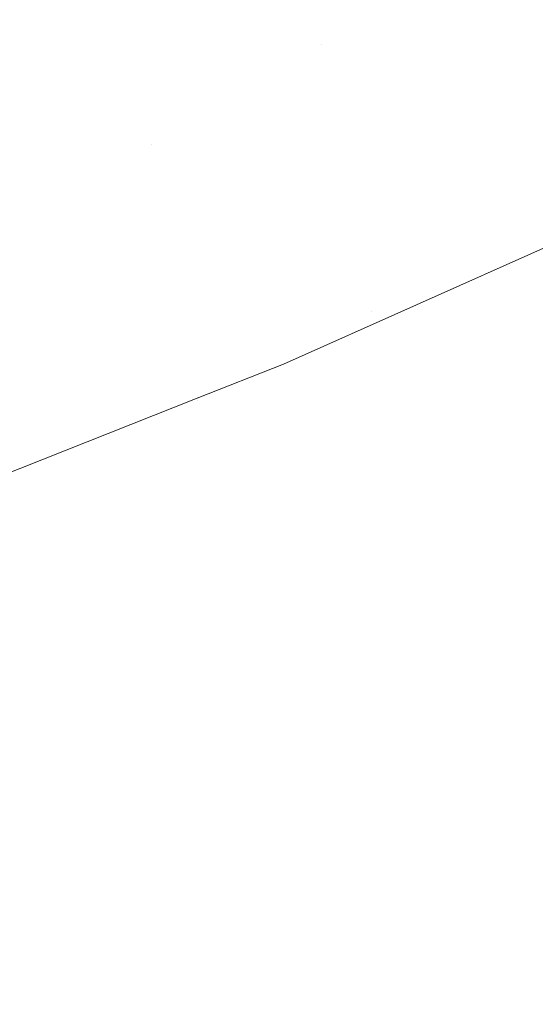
# Model space of a CAD drawing. Header units: centimetres. Extents: x -17.1 to 18.2, y 3.4 to 5.2.
# Tile 217 of 256: x 6.25864 to 6.26434, y 3.70046 to 3.71135. Entities that reach past the tile are written whole.
import ezdxf

# ---------------------------------------------------------------- set-up
doc = ezdxf.new("R2010")
doc.units = ezdxf.units.CM
doc.header["$LTSCALE"] = 2.54
doc.layers.add('Lucido design-1', color=7, linetype='Continuous')

# ---------------------------------------------------------------- blocks, each defined once
blk = doc.blocks.new('Gruppo-4-1')
at = {"color": 7, "linetype": 'Continuous', "lineweight": 9}
blk.add_3dface([(-17.020308, 5.100212, -1872.215514), (-17.020308, 3.500212, -1872.215514), (18.147234, 3.500212, -1872.215514), (18.147234, 5.100212, -1872.215514)], dxfattribs=at)
for points, invisible_edges in [([(18.147234, 5.100212, -1873.015514), (6.24222, 3.601209, -1873.015514), (6.247738, 3.602007, -1873.015514)], 9), ([(6.24222, 3.601209, -1873.015514), (18.147234, 5.100212, -1873.015514), (18.147234, 3.500212, -1873.015514)], 9), ([(18.147234, 5.100212, -1873.015514), (6.247738, 3.602007, -1873.015514), (6.250767, 3.602575, -1873.015514)], 9), ([(6.250767, 3.602575, -1873.015514), (6.253268, 3.603044, -1873.015514), (18.147234, 5.100212, -1873.015514)], 10), ([(18.147234, 5.100212, -1873.015514), (6.253268, 3.603044, -1873.015514), (6.258817, 3.604324, -1873.015514)], 9), ([(18.147234, 5.100212, -1873.015514), (6.258817, 3.604324, -1873.015514), (6.26439, 3.605856, -1873.015514)], 9), ([(6.265726, 3.71311, -1872.689165), (6.265788, 3.712814, -1872.690331), (6.261976, 3.711067, -1872.690331), (6.261919, 3.711366, -1872.689165)], 15), ([(6.257834, 3.711144, -1872.684502), (6.257771, 3.71152, -1872.683339), (6.261593, 3.71308, -1872.683339), (6.261664, 3.712708, -1872.684502)], 15), ([(6.26203, 3.710782, -1872.691498), (6.261976, 3.711067, -1872.690331), (6.265788, 3.712814, -1872.690331), (6.265848, 3.712532, -1872.691498)], 15), ([(6.261664, 3.712708, -1872.684502), (6.261732, 3.71235, -1872.685667), (6.257895, 3.710784, -1872.685667), (6.257834, 3.711144, -1872.684502)], 15), ([(6.265848, 3.712532, -1872.691498), (6.265905, 3.712265, -1872.692664), (6.262081, 3.710512, -1872.692664), (6.26203, 3.710782, -1872.691498)], 15), ([(6.257953, 3.710438, -1872.686832), (6.257895, 3.710784, -1872.685667), (6.261732, 3.71235, -1872.685667), (6.261797, 3.712007, -1872.686832)], 15), ([(6.26213, 3.710256, -1872.693829), (6.262081, 3.710512, -1872.692664), (6.265905, 3.712265, -1872.692664), (6.265959, 3.712011, -1872.693829)], 15), ([(6.261797, 3.712007, -1872.686832), (6.261859, 3.711679, -1872.687998), (6.258009, 3.710107, -1872.687998), (6.257953, 3.710438, -1872.686832)], 15), ([(6.265959, 3.712011, -1872.693829), (6.26601, 3.711772, -1872.694993), (6.262176, 3.710014, -1872.694993), (6.26213, 3.710256, -1872.693829)], 15), ([(6.258062, 3.709791, -1872.689165), (6.258009, 3.710107, -1872.687998), (6.261859, 3.711679, -1872.687998), (6.261919, 3.711366, -1872.689165)], 15), ([(6.262219, 3.709787, -1872.696156), (6.262176, 3.710014, -1872.694993), (6.26601, 3.711772, -1872.694993), (6.266057, 3.711546, -1872.696156)], 15), ([(6.266057, 3.711546, -1872.696156), (6.266102, 3.711335, -1872.697318), (6.262259, 3.709573, -1872.697318), (6.262219, 3.709787, -1872.696156)], 15), ([(6.261919, 3.711366, -1872.689165), (6.261976, 3.711067, -1872.690331), (6.258113, 3.709489, -1872.690331), (6.258062, 3.709791, -1872.689165)], 15), ([(6.262297, 3.709374, -1872.698478), (6.262259, 3.709573, -1872.697318), (6.266102, 3.711335, -1872.697318), (6.266144, 3.711137, -1872.698478)], 15), ([(6.266144, 3.711137, -1872.698478), (6.266183, 3.710953, -1872.699636), (6.262333, 3.709188, -1872.699636), (6.262297, 3.709374, -1872.698478)], 15), ([(6.260101, 3.709971, -1872.691498), (6.258113, 3.709489, -1872.690331), (6.261976, 3.711067, -1872.690331)], 11), ([(6.261976, 3.711067, -1872.690331), (6.26203, 3.710782, -1872.691498), (6.260101, 3.709971, -1872.691498)], 11), ([(6.262365, 3.709016, -1872.700791), (6.262333, 3.709188, -1872.699636), (6.266183, 3.710953, -1872.699636), (6.266219, 3.710783, -1872.700791)], 15), ([(6.260101, 3.709971, -1872.691498), (6.26203, 3.710782, -1872.691498), (6.262081, 3.710512, -1872.692664), (6.26015, 3.709699, -1872.692664)], 15), ([(6.266219, 3.710783, -1872.700791), (6.266253, 3.710626, -1872.701944), (6.262395, 3.708858, -1872.701944), (6.262365, 3.709016, -1872.700791)], 15), ([(6.262423, 3.708713, -1872.703095), (6.262395, 3.708858, -1872.701944), (6.266253, 3.710626, -1872.701944), (6.266283, 3.710482, -1872.703095)], 15), ([(6.26015, 3.709699, -1872.692664), (6.262081, 3.710512, -1872.692664), (6.26213, 3.710256, -1872.693829), (6.260196, 3.709442, -1872.693829)], 15), ([(6.266283, 3.710482, -1872.703095), (6.266311, 3.710352, -1872.704243), (6.262448, 3.708581, -1872.704243), (6.262423, 3.708713, -1872.703095)], 15), ([(6.260196, 3.709442, -1872.693829), (6.26213, 3.710256, -1872.693829), (6.262176, 3.710014, -1872.694993), (6.260239, 3.7092, -1872.694993)], 15), ([(6.26247, 3.708463, -1872.705387), (6.262448, 3.708581, -1872.704243), (6.266311, 3.710352, -1872.704243), (6.266336, 3.710234, -1872.705387)], 15), ([(6.266336, 3.710234, -1872.705387), (6.266358, 3.71013, -1872.706529), (6.26249, 3.708358, -1872.706529), (6.26247, 3.708463, -1872.705387)], 15), ([(6.262508, 3.708265, -1872.707666), (6.26249, 3.708358, -1872.706529), (6.266358, 3.71013, -1872.706529), (6.266377, 3.710039, -1872.707666)], 15), ([(6.266377, 3.710039, -1872.707666), (6.266394, 3.70996, -1872.7088), (6.262523, 3.708186, -1872.7088), (6.262508, 3.708265, -1872.707666)], 15), ([(6.260101, 3.709971, -1872.691498), (6.258161, 3.709203, -1872.691498), (6.258113, 3.709489, -1872.690331)], 11), ([(6.26015, 3.709699, -1872.692664), (6.258207, 3.70893, -1872.692664), (6.258161, 3.709203, -1872.691498), (6.260101, 3.709971, -1872.691498)], 15), ([(6.260239, 3.7092, -1872.694993), (6.262176, 3.710014, -1872.694993), (6.262219, 3.709787, -1872.696156), (6.26028, 3.708971, -1872.696156)], 15), ([(6.262536, 3.708119, -1872.70993), (6.262523, 3.708186, -1872.7088), (6.266394, 3.70996, -1872.7088), (6.266408, 3.709893, -1872.70993)], 15), ([(6.264489, 3.708931, -1872.711056), (6.262536, 3.708119, -1872.70993), (6.266408, 3.709893, -1872.70993)], 11), ([(6.26028, 3.708971, -1872.696156), (6.262219, 3.709787, -1872.696156), (6.262259, 3.709573, -1872.697318), (6.260319, 3.708757, -1872.697318)], 15), ([(6.260196, 3.709442, -1872.693829), (6.25825, 3.708672, -1872.693829), (6.258207, 3.70893, -1872.692664), (6.26015, 3.709699, -1872.692664)], 15), ([(6.260319, 3.708757, -1872.697318), (6.262259, 3.709573, -1872.697318), (6.262297, 3.709374, -1872.698478), (6.260354, 3.708557, -1872.698478)], 15), ([(6.260239, 3.7092, -1872.694993), (6.258291, 3.708429, -1872.694993), (6.25825, 3.708672, -1872.693829), (6.260196, 3.709442, -1872.693829)], 15), ([(6.260354, 3.708557, -1872.698478), (6.262297, 3.709374, -1872.698478), (6.262333, 3.709188, -1872.699636), (6.260388, 3.70837, -1872.699636)], 15), ([(6.26028, 3.708971, -1872.696156), (6.25833, 3.708199, -1872.696156), (6.258291, 3.708429, -1872.694993), (6.260239, 3.7092, -1872.694993)], 15), ([(6.260388, 3.70837, -1872.699636), (6.262333, 3.709188, -1872.699636), (6.262365, 3.709016, -1872.700791), (6.260419, 3.708197, -1872.700791)], 15), ([(6.260319, 3.708757, -1872.697318), (6.258366, 3.707984, -1872.697318), (6.25833, 3.708199, -1872.696156), (6.26028, 3.708971, -1872.696156)], 15), ([(6.260419, 3.708197, -1872.700791), (6.262365, 3.709016, -1872.700791), (6.262395, 3.708858, -1872.701944), (6.260447, 3.708038, -1872.701944)], 15), ([(6.260447, 3.708038, -1872.701944), (6.262395, 3.708858, -1872.701944), (6.262423, 3.708713, -1872.703095), (6.260473, 3.707893, -1872.703095)], 15), ([(6.264502, 3.708851, -1872.715514), (6.261557, 3.707539, -1872.715514), (6.26256, 3.707992, -1872.713294), (6.264504, 3.708859, -1872.713294)], 14), ([(6.264511, 3.708824, -1872.917089), (6.262567, 3.707957, -1872.917089), (6.261557, 3.707539, -1872.915514), (6.264502, 3.708851, -1872.915514)], 11), ([(6.264502, 3.708851, -1872.915514), (6.261557, 3.707539, -1872.915514), (6.261557, 3.707539, -1872.715514), (6.264502, 3.708851, -1872.715514)], 10), ([(6.264489, 3.708931, -1872.711056), (6.262546, 3.708064, -1872.711056), (6.262536, 3.708119, -1872.70993)], 11), ([(6.264504, 3.708859, -1872.713294), (6.26256, 3.707992, -1872.713294), (6.262546, 3.708064, -1872.711056), (6.264489, 3.708931, -1872.711056)], 15), ([(6.260354, 3.708557, -1872.698478), (6.2584, 3.707783, -1872.698478), (6.258366, 3.707984, -1872.697318), (6.260319, 3.708757, -1872.697318)], 15), ([(6.264518, 3.708787, -1872.918688), (6.262573, 3.70792, -1872.918688), (6.262567, 3.707957, -1872.917089), (6.264511, 3.708824, -1872.917089)], 15), ([(6.264531, 3.708725, -1872.920311), (6.262585, 3.707858, -1872.920311), (6.262573, 3.70792, -1872.918688), (6.264518, 3.708787, -1872.918688)], 15), ([(6.260473, 3.707893, -1872.703095), (6.262423, 3.708713, -1872.703095), (6.262448, 3.708581, -1872.704243), (6.260497, 3.707761, -1872.704243)], 15), ([(6.264549, 3.708637, -1872.921959), (6.262602, 3.707769, -1872.921959), (6.262585, 3.707858, -1872.920311), (6.264531, 3.708725, -1872.920311)], 15), ([(6.264572, 3.70852, -1872.923631), (6.262625, 3.707652, -1872.923631), (6.262602, 3.707769, -1872.921959), (6.264549, 3.708637, -1872.921959)], 15), ([(6.260388, 3.70837, -1872.699636), (6.258431, 3.707595, -1872.699636), (6.2584, 3.707783, -1872.698478), (6.260354, 3.708557, -1872.698478)], 15), ([(6.260497, 3.707761, -1872.704243), (6.262448, 3.708581, -1872.704243), (6.26247, 3.708463, -1872.705387), (6.260518, 3.707642, -1872.705387)], 15), ([(6.264601, 3.708374, -1872.925326), (6.262652, 3.707505, -1872.925326), (6.262625, 3.707652, -1872.923631), (6.264572, 3.70852, -1872.923631)], 15), ([(6.260518, 3.707642, -1872.705387), (6.26247, 3.708463, -1872.705387), (6.26249, 3.708358, -1872.706529), (6.260537, 3.707536, -1872.706529)], 15), ([(6.260419, 3.708197, -1872.700791), (6.25846, 3.707422, -1872.700791), (6.258431, 3.707595, -1872.699636), (6.260388, 3.70837, -1872.699636)], 15), ([(6.260537, 3.707536, -1872.706529), (6.26249, 3.708358, -1872.706529), (6.262508, 3.708265, -1872.707666), (6.260554, 3.707443, -1872.707666)], 15), ([(6.264637, 3.708197, -1872.927046), (6.262686, 3.707328, -1872.927046), (6.262652, 3.707505, -1872.925326), (6.264601, 3.708374, -1872.925326)], 15), ([(6.260447, 3.708038, -1872.701944), (6.258487, 3.707262, -1872.701944), (6.25846, 3.707422, -1872.700791), (6.260419, 3.708197, -1872.700791)], 15), ([(6.260554, 3.707443, -1872.707666), (6.262508, 3.708265, -1872.707666), (6.262523, 3.708186, -1872.7088), (6.260568, 3.707363, -1872.7088)], 15), ([(6.264679, 3.707989, -1872.928788), (6.262726, 3.707118, -1872.928788), (6.262686, 3.707328, -1872.927046), (6.264637, 3.708197, -1872.927046)], 15), ([(6.260568, 3.707363, -1872.7088), (6.262523, 3.708186, -1872.7088), (6.262536, 3.708119, -1872.70993), (6.26058, 3.707296, -1872.70993)], 15), ([(6.26058, 3.707296, -1872.70993), (6.262536, 3.708119, -1872.70993), (6.262546, 3.708064, -1872.711056), (6.26059, 3.707241, -1872.711056)], 15), ([(6.260473, 3.707893, -1872.703095), (6.258512, 3.707116, -1872.703095), (6.258487, 3.707262, -1872.701944), (6.260447, 3.708038, -1872.701944)], 15), ([(6.26059, 3.707241, -1872.711056), (6.262546, 3.708064, -1872.711056), (6.26256, 3.707992, -1872.713294), (6.260603, 3.707169, -1872.713294)], 15), ([(6.260603, 3.707169, -1872.713294), (6.26256, 3.707992, -1872.713294), (6.261557, 3.707539, -1872.715514)], 11), ([(6.264727, 3.707747, -1872.930554), (6.262772, 3.706875, -1872.930554), (6.262726, 3.707118, -1872.928788), (6.264679, 3.707989, -1872.928788)], 15), ([(6.260497, 3.707761, -1872.704243), (6.258534, 3.706983, -1872.704243), (6.258512, 3.707116, -1872.703095), (6.260473, 3.707893, -1872.703095)], 15), ([(6.260609, 3.707133, -1872.917089), (6.262567, 3.707957, -1872.917089), (6.262573, 3.70792, -1872.918688), (6.260616, 3.707097, -1872.918688)], 15), ([(6.261557, 3.707539, -1872.915514), (6.262567, 3.707957, -1872.917089), (6.260609, 3.707133, -1872.917089)], 11), ([(6.260616, 3.707097, -1872.918688), (6.262573, 3.70792, -1872.918688), (6.262585, 3.707858, -1872.920311), (6.260627, 3.707034, -1872.920311)], 15), ([(6.260518, 3.707642, -1872.705387), (6.258554, 3.706864, -1872.705387), (6.258534, 3.706983, -1872.704243), (6.260497, 3.707761, -1872.704243)], 15), ([(6.260627, 3.707034, -1872.920311), (6.262585, 3.707858, -1872.920311), (6.262602, 3.707769, -1872.921959), (6.260643, 3.706945, -1872.921959)], 15), ([(6.260643, 3.706945, -1872.921959), (6.262602, 3.707769, -1872.921959), (6.262625, 3.707652, -1872.923631), (6.260664, 3.706827, -1872.923631)], 15), ([(6.260664, 3.706827, -1872.923631), (6.262625, 3.707652, -1872.923631), (6.262652, 3.707505, -1872.925326), (6.260691, 3.70668, -1872.925326)], 15), ([(6.264783, 3.707471, -1872.932342), (6.262825, 3.706598, -1872.932342), (6.262772, 3.706875, -1872.930554), (6.264727, 3.707747, -1872.930554)], 15), ([(6.260537, 3.707536, -1872.706529), (6.258572, 3.706758, -1872.706529), (6.258554, 3.706864, -1872.705387), (6.260518, 3.707642, -1872.705387)], 15), ([(6.260554, 3.707443, -1872.707666), (6.258588, 3.706665, -1872.707666), (6.258572, 3.706758, -1872.706529), (6.260537, 3.707536, -1872.706529)], 15), ([(6.260609, 3.707133, -1872.917089), (6.260601, 3.707161, -1872.915514), (6.261557, 3.707539, -1872.915514)], 9), ([(6.260601, 3.707161, -1872.715514), (6.261557, 3.707539, -1872.715514), (6.261557, 3.707539, -1872.915514), (6.260601, 3.707161, -1872.915514)], 10), ([(6.261557, 3.707539, -1872.715514), (6.260601, 3.707161, -1872.715514), (6.260603, 3.707169, -1872.713294)], 10), ([(6.260568, 3.707363, -1872.7088), (6.258601, 3.706585, -1872.7088), (6.258588, 3.706665, -1872.707666), (6.260554, 3.707443, -1872.707666)], 15), ([(6.260691, 3.70668, -1872.925326), (6.262652, 3.707505, -1872.925326), (6.262686, 3.707328, -1872.927046), (6.260723, 3.706501, -1872.927046)], 15), ([(6.264846, 3.707159, -1872.934153), (6.262884, 3.706284, -1872.934153), (6.262825, 3.706598, -1872.932342), (6.264783, 3.707471, -1872.932342)], 15), ([(6.26058, 3.707296, -1872.70993), (6.258613, 3.706517, -1872.70993), (6.258601, 3.706585, -1872.7088), (6.260568, 3.707363, -1872.7088)], 15), ([(6.260723, 3.706501, -1872.927046), (6.262686, 3.707328, -1872.927046), (6.262726, 3.707118, -1872.928788), (6.26076, 3.706291, -1872.928788)], 15), ([(6.26059, 3.707241, -1872.711056), (6.258622, 3.706462, -1872.711056), (6.258613, 3.706517, -1872.70993), (6.26058, 3.707296, -1872.70993)], 15), ([(6.260603, 3.707169, -1872.713294), (6.258634, 3.70639, -1872.713294), (6.258622, 3.706462, -1872.711056), (6.26059, 3.707241, -1872.711056)], 15), ([(6.260601, 3.707161, -1872.715514), (6.257662, 3.705998, -1872.715514), (6.258634, 3.70639, -1872.713294), (6.260603, 3.707169, -1872.713294)], 14), ([(6.260609, 3.707133, -1872.917089), (6.25864, 3.706354, -1872.917089), (6.257662, 3.705998, -1872.915514), (6.260601, 3.707161, -1872.915514)], 11), ([(6.260601, 3.707161, -1872.915514), (6.257662, 3.705998, -1872.915514), (6.257662, 3.705998, -1872.715514), (6.260601, 3.707161, -1872.715514)], 10), ([(6.260616, 3.707097, -1872.918688), (6.258646, 3.706317, -1872.918688), (6.25864, 3.706354, -1872.917089), (6.260609, 3.707133, -1872.917089)], 15), ([(6.26076, 3.706291, -1872.928788), (6.262726, 3.707118, -1872.928788), (6.262772, 3.706875, -1872.930554), (6.260804, 3.706047, -1872.930554)], 15), ([(6.264916, 3.706809, -1872.935985), (6.262951, 3.705933, -1872.935985), (6.262884, 3.706284, -1872.934153), (6.264846, 3.707159, -1872.934153)], 15), ([(6.260627, 3.707034, -1872.920311), (6.258657, 3.706254, -1872.920311), (6.258646, 3.706317, -1872.918688), (6.260616, 3.707097, -1872.918688)], 15), ([(6.260643, 3.706945, -1872.921959), (6.258672, 3.706164, -1872.921959), (6.258657, 3.706254, -1872.920311), (6.260627, 3.707034, -1872.920311)], 15), ([(6.260664, 3.706827, -1872.923631), (6.258692, 3.706046, -1872.923631), (6.258672, 3.706164, -1872.921959), (6.260643, 3.706945, -1872.921959)], 15), ([(6.260691, 3.70668, -1872.925326), (6.258717, 3.705898, -1872.925326), (6.258692, 3.706046, -1872.923631), (6.260664, 3.706827, -1872.923631)], 15), ([(6.260804, 3.706047, -1872.930554), (6.262772, 3.706875, -1872.930554), (6.262825, 3.706598, -1872.932342), (6.260854, 3.705769, -1872.932342)], 15), ([(6.264994, 3.706421, -1872.937837), (6.263025, 3.705543, -1872.937837), (6.262951, 3.705933, -1872.935985), (6.264916, 3.706809, -1872.935985)], 15), ([(6.260723, 3.706501, -1872.927046), (6.258747, 3.705719, -1872.927046), (6.258717, 3.705898, -1872.925326), (6.260691, 3.70668, -1872.925326)], 15), ([(6.260854, 3.705769, -1872.932342), (6.262825, 3.706598, -1872.932342), (6.262884, 3.706284, -1872.934153), (6.26091, 3.705454, -1872.934153)], 15), ([(6.26076, 3.706291, -1872.928788), (6.258782, 3.705508, -1872.928788), (6.258747, 3.705719, -1872.927046), (6.260723, 3.706501, -1872.927046)], 15), ([(6.256659, 3.705619, -1872.917089), (6.25864, 3.706354, -1872.917089), (6.258646, 3.706317, -1872.918688), (6.256665, 3.705582, -1872.918688)], 15), ([(6.257662, 3.705998, -1872.915514), (6.25864, 3.706354, -1872.917089), (6.256659, 3.705619, -1872.917089)], 11), ([(6.26508, 3.705992, -1872.939711), (6.263107, 3.705113, -1872.939711), (6.263025, 3.705543, -1872.937837), (6.264994, 3.706421, -1872.937837)], 15), ([(6.256665, 3.705582, -1872.918688), (6.258646, 3.706317, -1872.918688), (6.258657, 3.706254, -1872.920311), (6.256675, 3.705519, -1872.920311)], 15), ([(6.256675, 3.705519, -1872.920311), (6.258657, 3.706254, -1872.920311), (6.258672, 3.706164, -1872.921959), (6.256689, 3.705428, -1872.921959)], 15), ([(6.260804, 3.706047, -1872.930554), (6.258823, 3.705263, -1872.930554), (6.258782, 3.705508, -1872.928788), (6.26076, 3.706291, -1872.928788)], 15), ([(6.26091, 3.705454, -1872.934153), (6.262884, 3.706284, -1872.934153), (6.262951, 3.705933, -1872.935985), (6.260973, 3.705101, -1872.935985)], 15), ([(6.256689, 3.705428, -1872.921959), (6.258672, 3.706164, -1872.921959), (6.258692, 3.706046, -1872.923631), (6.256708, 3.70531, -1872.923631)], 15), ([(6.256708, 3.70531, -1872.923631), (6.258692, 3.706046, -1872.923631), (6.258717, 3.705898, -1872.925326), (6.256731, 3.705161, -1872.925326)], 15), ([(6.260854, 3.705769, -1872.932342), (6.25887, 3.704984, -1872.932342), (6.258823, 3.705263, -1872.930554), (6.260804, 3.706047, -1872.930554)], 15), ([(6.260973, 3.705101, -1872.935985), (6.262951, 3.705933, -1872.935985), (6.263025, 3.705543, -1872.937837), (6.261043, 3.704709, -1872.937837)], 15), ([(6.265175, 3.705522, -1872.941603), (6.263197, 3.70464, -1872.941603), (6.263107, 3.705113, -1872.939711), (6.26508, 3.705992, -1872.939711)], 15), ([(6.256731, 3.705161, -1872.925326), (6.258717, 3.705898, -1872.925326), (6.258747, 3.705719, -1872.927046), (6.256759, 3.704982, -1872.927046)], 15), ([(6.256759, 3.704982, -1872.927046), (6.258747, 3.705719, -1872.927046), (6.258782, 3.705508, -1872.928788), (6.256793, 3.70477, -1872.928788)], 15), ([(6.26091, 3.705454, -1872.934153), (6.258924, 3.704667, -1872.934153), (6.25887, 3.704984, -1872.932342), (6.260854, 3.705769, -1872.932342)], 15), ([(6.256793, 3.70477, -1872.928788), (6.258782, 3.705508, -1872.928788), (6.258823, 3.705263, -1872.930554), (6.256831, 3.704524, -1872.930554)], 15), ([(6.261043, 3.704709, -1872.937837), (6.263025, 3.705543, -1872.937837), (6.263107, 3.705113, -1872.939711), (6.261121, 3.704277, -1872.939711)], 15), ([(6.265278, 3.705008, -1872.943514), (6.263295, 3.704124, -1872.943514), (6.263197, 3.70464, -1872.941603), (6.265175, 3.705522, -1872.941603)], 15), ([(6.260973, 3.705101, -1872.935985), (6.258983, 3.704313, -1872.935985), (6.258924, 3.704667, -1872.934153), (6.26091, 3.705454, -1872.934153)], 15), ([(6.256831, 3.704524, -1872.930554), (6.258823, 3.705263, -1872.930554), (6.25887, 3.704984, -1872.932342), (6.256876, 3.704243, -1872.932342)], 15), ([(6.261043, 3.704709, -1872.937837), (6.259049, 3.70392, -1872.937837), (6.258983, 3.704313, -1872.935985), (6.260973, 3.705101, -1872.935985)], 15), ([(6.261121, 3.704277, -1872.939711), (6.263107, 3.705113, -1872.939711), (6.263197, 3.70464, -1872.941603), (6.261206, 3.703802, -1872.941603)], 15), ([(6.256876, 3.704243, -1872.932342), (6.25887, 3.704984, -1872.932342), (6.258924, 3.704667, -1872.934153), (6.256926, 3.703926, -1872.934153)], 15), ([(6.26539, 3.704449, -1872.945443), (6.263402, 3.703563, -1872.945443), (6.263295, 3.704124, -1872.943514), (6.265278, 3.705008, -1872.943514)], 15), ([(6.261121, 3.704277, -1872.939711), (6.259122, 3.703486, -1872.939711), (6.259049, 3.70392, -1872.937837), (6.261043, 3.704709, -1872.937837)], 15), ([(6.256926, 3.703926, -1872.934153), (6.258924, 3.704667, -1872.934153), (6.258983, 3.704313, -1872.935985), (6.256981, 3.70357, -1872.935985)], 15), ([(6.261206, 3.703802, -1872.941603), (6.263197, 3.70464, -1872.941603), (6.263295, 3.704124, -1872.943514), (6.261299, 3.703284, -1872.943514)], 15), ([(6.265512, 3.703845, -1872.947388), (6.263517, 3.702955, -1872.947388), (6.263402, 3.703563, -1872.945443), (6.26539, 3.704449, -1872.945443)], 15), ([(6.256981, 3.70357, -1872.935985), (6.258983, 3.704313, -1872.935985), (6.259049, 3.70392, -1872.937837), (6.257044, 3.703176, -1872.937837)], 15), ([(6.261206, 3.703802, -1872.941603), (6.259203, 3.703009, -1872.941603), (6.259122, 3.703486, -1872.939711), (6.261121, 3.704277, -1872.939711)], 15), ([(6.261299, 3.703284, -1872.943514), (6.263295, 3.704124, -1872.943514), (6.263402, 3.703563, -1872.945443), (6.2614, 3.702721, -1872.945443)], 15), ([(6.257044, 3.703176, -1872.937837), (6.259049, 3.70392, -1872.937837), (6.259122, 3.703486, -1872.939711), (6.257112, 3.70274, -1872.939711)], 15), ([(6.265643, 3.703192, -1872.949348), (6.263642, 3.7023, -1872.949348), (6.263517, 3.702955, -1872.947388), (6.265512, 3.703845, -1872.947388)], 15), ([(6.261299, 3.703284, -1872.943514), (6.25929, 3.702489, -1872.943514), (6.259203, 3.703009, -1872.941603), (6.261206, 3.703802, -1872.941603)], 15), ([(6.2614, 3.702721, -1872.945443), (6.263402, 3.703563, -1872.945443), (6.263517, 3.702955, -1872.947388), (6.261509, 3.70211, -1872.947388)], 15), ([(6.257112, 3.70274, -1872.939711), (6.259122, 3.703486, -1872.939711), (6.259203, 3.703009, -1872.941603), (6.257187, 3.702261, -1872.941603)], 15), ([(6.2614, 3.702721, -1872.945443), (6.259385, 3.701923, -1872.945443), (6.25929, 3.702489, -1872.943514), (6.261299, 3.703284, -1872.943514)], 15), ([(6.265784, 3.70249, -1872.951323), (6.263776, 3.701595, -1872.951323), (6.263642, 3.7023, -1872.949348), (6.265643, 3.703192, -1872.949348)], 15), ([(6.257187, 3.702261, -1872.941603), (6.259203, 3.703009, -1872.941603), (6.25929, 3.702489, -1872.943514), (6.25727, 3.701739, -1872.943514)], 15), ([(6.261509, 3.70211, -1872.947388), (6.263517, 3.702955, -1872.947388), (6.263642, 3.7023, -1872.949348), (6.261627, 3.701452, -1872.949348)], 15), ([(6.261509, 3.70211, -1872.947388), (6.259488, 3.701311, -1872.947388), (6.259385, 3.701923, -1872.945443), (6.2614, 3.702721, -1872.945443)], 15), ([(6.25727, 3.701739, -1872.943514), (6.25929, 3.702489, -1872.943514), (6.259385, 3.701923, -1872.945443), (6.257359, 3.701171, -1872.945443)], 15), ([(6.265936, 3.701737, -1872.953311), (6.263919, 3.700838, -1872.953311), (6.263776, 3.701595, -1872.951323), (6.265784, 3.70249, -1872.951323)], 15), ([(6.261627, 3.701452, -1872.949348), (6.263642, 3.7023, -1872.949348), (6.263776, 3.701595, -1872.951323), (6.261754, 3.700744, -1872.951323)], 15), ([(6.261627, 3.701452, -1872.949348), (6.259599, 3.70065, -1872.949348), (6.259488, 3.701311, -1872.947388), (6.261509, 3.70211, -1872.947388)], 15), ([(6.257359, 3.701171, -1872.945443), (6.259385, 3.701923, -1872.945443), (6.259488, 3.701311, -1872.947388), (6.257456, 3.700556, -1872.947388)], 15), ([(6.266098, 3.700932, -1872.955309), (6.264073, 3.70003, -1872.955309), (6.263919, 3.700838, -1872.953311), (6.265936, 3.701737, -1872.953311)], 15), ([(6.261754, 3.700744, -1872.951323), (6.263776, 3.701595, -1872.951323), (6.263919, 3.700838, -1872.953311), (6.26189, 3.699985, -1872.953311)], 15), ([(6.261754, 3.700744, -1872.951323), (6.259719, 3.699939, -1872.951323), (6.259599, 3.70065, -1872.949348), (6.261627, 3.701452, -1872.949348)], 15), ([(6.257456, 3.700556, -1872.947388), (6.259488, 3.701311, -1872.947388), (6.259599, 3.70065, -1872.949348), (6.25756, 3.699893, -1872.949348)], 15), ([(6.26627, 3.700073, -1872.957318), (6.264237, 3.699167, -1872.957318), (6.264073, 3.70003, -1872.955309), (6.266098, 3.700932, -1872.955309)], 15), ([(6.26189, 3.699985, -1872.953311), (6.263919, 3.700838, -1872.953311), (6.264073, 3.70003, -1872.955309), (6.262035, 3.699172, -1872.955309)], 15), ([(6.26189, 3.699985, -1872.953311), (6.259847, 3.699176, -1872.953311), (6.259719, 3.699939, -1872.951323), (6.261754, 3.700744, -1872.951323)], 15), ([(6.25756, 3.699893, -1872.949348), (6.259599, 3.70065, -1872.949348), (6.259719, 3.699939, -1872.951323), (6.257673, 3.699179, -1872.951323)], 15)]:
    blk.add_3dface(points, dxfattribs=dict(at, invisible_edges=invisible_edges))
blk = doc.blocks.new('Gruppo-5-1')
at = {"color": 7}
blk.add_blockref('Gruppo-4-1', (0, 0), dxfattribs=at)

msp = doc.modelspace()

# ---------------------------------------------------------------- block references
at = {"layer": 'Lucido design-1', "color": 7}
msp.add_blockref('Gruppo-5-1', (0, 0), dxfattribs=at)

doc.saveas('drawing.dxf')
